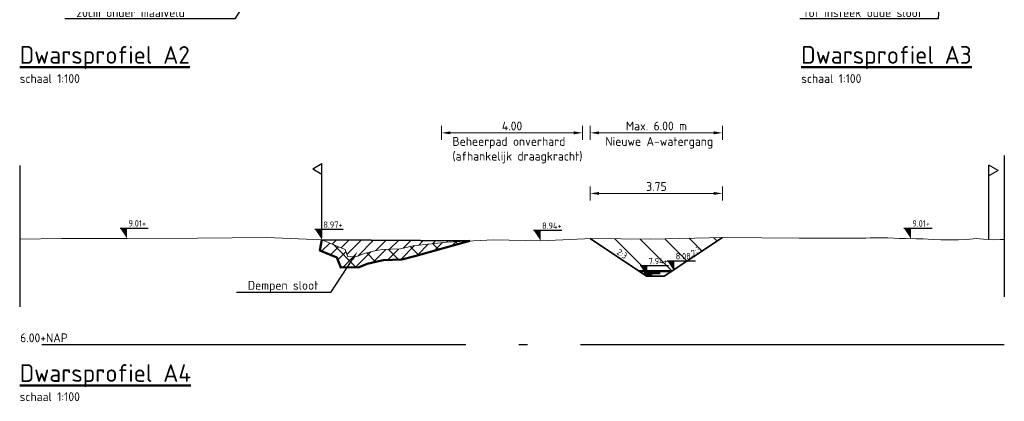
# Model space of a CAD drawing. Header units: metres. Extents: x 199581 to 207779, y 462378 to 466293.
# Tile 33 of 134: x 207398 to 207426, y 465955 to 465966. Entities that reach past the tile are written whole.
import ezdxf
from ezdxf import colors
from ezdxf.entities.mleader import LeaderData, LeaderLine
from ezdxf.enums import TextEntityAlignment as Align
from ezdxf.math import Vec2, Vec3

# ---------------------------------------------------------------- set-up
doc = ezdxf.new("R2010")
doc.units = ezdxf.units.M
doc.linetypes.add('AL-NAP_LIJN', pattern=[15.25, 12, -1.5, 0.25, -1.5])
doc.linetypes.add('XX-AFBREEK', pattern=[7, 4, -1, 1, -1])
doc.layers.get('0').update_dxf_attribs({"lineweight": 25})
for name, color, linetype, lineweight in [('B-WE-GR-MAAIVELD-G-GRIJS', 253, 'GW-MAAIVELD', 13), ('N-WE-GW-GRONDWERKLIJN-G', 90, 'Continuous', 50), ('N-WE-GW-MAAIVELD-GD', 90, 'GW-MAAIVELD', 35), ('N-WE-GW-ONTGRAVING-WERK-AD', 253, 'Continuous', 18), ('N-WE-GW-OPHOGING-WERK-AD', 82, 'Continuous', 18), ('N-WE-GW-WATERGANG_GREPPEL_WATERLIJN-GD', 150, 'Continuous', 50), ('N-WE-OG-TERREIN_ERF-SD', 212, 'Continuous', 25), ('X-XX-AL-AFBREEKLIJN-GD', 250, 'XX-AFBREEK', 25), ('X-XX-AL-M', 7, 'Continuous', 18), ('X-XX-AL-NAP-GD', 253, 'AL-NAP_LIJN', 25), ('X-XX-AL-PEILMAAT-BEST-SD', 251, 'Continuous', 25), ('X-XX-AL-PEILMAAT-SD', 7, 'Continuous', 25), ('X-XX-AL-REFERENTIE-T25', 7, 'Continuous', 25), ('X-XX-AL-T18', 10, 'Continuous', 18), ('X-XX-AL-T25', 7, 'Continuous', 25), ('X-XX-AL-T50', 7, 'Continuous', 50)]:
    doc.layers.add(name, color=color, linetype=linetype, lineweight=lineweight)
doc.styles.add('NLCS-ISO', font='NLCS-ISO.ttf')
doc.styles.add('NLCS-ISO-M100-T18', font='NLCS-ISO.ttf', dxfattribs={"height": 0.18})
doc.styles.add('NLCS-ISO-M100-T25', font='NLCS-ISO.ttf', dxfattribs={"height": 0.25})
doc.styles.add('NLCS-ISO-M50-T25', font='NLCS-ISO.ttf', dxfattribs={"height": 0.125})
doc.styles.add('NLCS-ISO-M50-T50', font='NLCS-ISO.ttf', dxfattribs={"height": 0.25})
doc.linetypes.add('GW-MAAIVELD', pattern='A,12,[40,NLCS.SHX,S=1,R=0,X=0,Y=-0.5],12', length=24)
doc.dimstyles.new('NLCS-M100-T25-PIJL_L2_H2', dxfattribs={"dimscale": 0.1, "dimtxt": 2.5, "dimasz": 2.5, "dimexe": 2, "dimexo": 2, "dimgap": 0.7, "dimtad": 1, "dimzin": 0, "dimdsep": 46, "dimtxsty": 'NLCS-ISO-M100-T25', "dimcen": 0, "dimdle": 2, "dimclrd": 256, "dimclre": 256, "dimclrt": 256, "dimazin": 0, "dimtfac": 1, "dimtdec": 3, "dimtofl": 0, "dimtmove": 0, "dimatfit": 3, "dimfxl": 2, "dimfxlon": 1, "dimtfillclr": 256, "dimtolj": 1, "dimtzin": 0, "dimlwd": -1, "dimlwe": -1, "dimarcsym": 0})

# ---------------------------------------------------------------- blocks, each defined once
blk = doc.blocks.new('*D377')
at = {"layer": 'X-XX-AL-M', "transparency": 16777216}
for p, q in [((207410.105, 465962.39), (207410.105, 465962.79)), ((207414.102, 465962.39), (207414.102, 465962.79)), ((207410.355, 465962.59), (207413.852, 465962.59))]:
    blk.add_line(p, q, dxfattribs=at)
for points in [[(207410.355, 465962.632), (207410.355, 465962.549), (207410.105, 465962.59)], [(207413.852, 465962.632), (207413.852, 465962.549), (207414.102, 465962.59)]]:
    blk.add_solid(points, dxfattribs=at)
at = {"layer": 'X-XX-AL-M', "transparency": 16777216, "insert": (207412.103, 465962.785), "char_height": 0.25, "attachment_point": 5, "style": 'NLCS-ISO-M100-T25'}
blk.add_mtext('\\A1;4.00', dxfattribs=at)
blk = doc.blocks.new('SOG-ERFGRENS_RECHTS-D')
for p, q in [((0.433, 3.25), (0, 3.5)), ((0, 3), (0, 3.5)), ((0.433, 3.25), (0, 3)), ((0, 0), (0, 3))]:
    blk.add_line(p, q)
blk = doc.blocks.new('SOG-ERFGRENS_LINKS-D')
for p, q in [((-0.433, 3.25), (0, 3.5)), ((0, 3), (0, 3.5)), ((-0.433, 3.25), (0, 3)), ((0, 0), (0, 3))]:
    blk.add_line(p, q)
blk = doc.blocks.new('*D385')
at = {"layer": 'X-XX-AL-M', "transparency": 16777216}
for p, q in [((207414.317, 465962.39), (207414.317, 465962.79)), ((207418.064, 465962.39), (207418.064, 465962.79)), ((207414.567, 465962.59), (207417.814, 465962.59))]:
    blk.add_line(p, q, dxfattribs=at)
for points in [[(207414.567, 465962.632), (207414.567, 465962.549), (207414.317, 465962.59)], [(207417.814, 465962.632), (207417.814, 465962.549), (207418.064, 465962.59)]]:
    blk.add_solid(points, dxfattribs=at)
at = {"layer": 'X-XX-AL-M', "transparency": 16777216, "insert": (207416.191, 465962.785), "char_height": 0.25, "attachment_point": 5, "style": 'NLCS-ISO-M100-T25'}
blk.add_mtext('\\A1;Max. 6.00 m', dxfattribs=at)
blk = doc.blocks.new('*D386')
at = {"layer": 'X-XX-AL-M', "transparency": 16777216}
for p, q in [((207414.317, 465960.677), (207414.317, 465961.077)), ((207418.064, 465960.677), (207418.064, 465961.077)), ((207414.567, 465960.877), (207417.814, 465960.877))]:
    blk.add_line(p, q, dxfattribs=at)
for points in [[(207414.567, 465960.918), (207414.567, 465960.835), (207414.317, 465960.877)], [(207417.814, 465960.918), (207417.814, 465960.835), (207418.064, 465960.877)]]:
    blk.add_solid(points, dxfattribs=at)
at = {"layer": 'X-XX-AL-M', "transparency": 16777216, "insert": (207416.191, 465961.072), "char_height": 0.25, "attachment_point": 5, "style": 'NLCS-ISO-M100-T25'}
blk.add_mtext('\\A1;3.75', dxfattribs=at)
blk = doc.blocks.new('SAL-PEILMAAT_INFRACAD_H01-SOD')
blk.add_line((-2, 3), (6, 3))
blk.add_solid([(-2, 3), (0, 3), (0, 0)])
at = {"style": 'NLCS-ISO'}
blk.add_attdef('...', (0.4, 3.4), '', height=1.8, dxfattribs=at)

msp = doc.modelspace()

# ---------------------------------------------------------------- hatches: boundary and pattern name
at = {"layer": 'N-WE-GW-ONTGRAVING-WERK-AD'}
h = msp.add_hatch(dxfattribs=at)
h.set_pattern_fill('AGW-WERK_ONTGRAVEN-SO', color=256, scale=0.1, pattern_type=2)
h.set_pattern_definition([(135, (-6529.7264, 3759.63503), (-0.3535533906, -0.3535533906), [])])
h.paths.add_polyline_path([(207416.027, 465959.579), (207414.362, 465959.6), (207414.317, 465959.598), (207415.914, 465958.533), (207416.414, 465958.533), (207418.064, 465959.633)])
h = msp.add_hatch(dxfattribs=at)
h.set_pattern_fill('AGW-WERK_ONTGRAVEN-SO', color=256, scale=0.1, pattern_type=2)
h.set_pattern_definition([(135, (0, 0), (-0.3535533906, -0.3535533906), [])])
h.paths.add_polyline_path([(207410.911, 465959.533), (207410.247, 465959.501), (207409.302, 465959.398), (207408.94, 465959.308), (207408.429, 465959.291), (207408.215, 465959.248), (207407.913, 465959.176), (207407.707, 465959.093), (207407.455, 465959.086), (207407.374, 465959.291), (207406.721, 465959.563), (207406.655, 465959.266), (207407.142, 465959.063), (207407.254, 465958.78), (207407.769, 465958.795), (207408.004, 465958.889), (207408.279, 465958.955), (207408.464, 465958.992), (207408.982, 465959.009), (207409.354, 465959.102)])
at = {"layer": 'N-WE-GW-OPHOGING-WERK-AD'}
h = msp.add_hatch(dxfattribs=at)
h.set_pattern_fill('AGW-WERK_AANVULLEN-SO', color=256, scale=0.05, pattern_type=2)
h.set_pattern_definition([(45, (0, 0), (-0.1767766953, 0.1767766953), [])])
h.paths.add_polyline_path([(207410.911, 465959.533), (207410.247, 465959.501), (207409.302, 465959.398), (207408.94, 465959.308), (207408.429, 465959.291), (207408.215, 465959.248), (207407.913, 465959.176), (207407.707, 465959.093), (207407.455, 465959.086), (207407.374, 465959.291), (207406.721, 465959.563), (207406.655, 465959.266), (207407.142, 465959.063), (207407.254, 465958.78), (207407.769, 465958.795), (207408.004, 465958.889), (207408.279, 465958.955), (207408.464, 465958.992), (207408.982, 465959.009), (207409.354, 465959.102)])
h = msp.add_hatch(dxfattribs=at)
h.set_pattern_fill('AGW-WERK_AANVULLEN-SO', color=256, scale=0.05, pattern_type=2)
h.set_pattern_definition([(45, (-6529.72638, 3759.63503), (-0.1767766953, 0.1767766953), [])])
h.paths.add_polyline_path([(207409.302, 465959.398), (207410.247, 465959.501), (207410.911, 465959.533), (207406.721, 465959.563), (207407.374, 465959.291), (207407.455, 465959.086), (207407.707, 465959.093), (207407.913, 465959.176), (207408.215, 465959.248), (207408.429, 465959.291), (207408.94, 465959.308)])

# ---------------------------------------------------------------- linework, layer by layer
at = {"layer": 'B-WE-GR-MAAIVELD-G-GRIJS'}
msp.add_lwpolyline([(207398.161, 465959.578), (207399.341, 465959.597), (207401.202, 465959.598), (207403.199, 465959.612), (207405.155, 465959.625), (207406.721, 465959.563), (207407.374, 465959.291), (207407.455, 465959.086), (207407.707, 465959.093), (207407.913, 465959.176), (207408.215, 465959.248), (207408.429, 465959.291), (207408.94, 465959.308), (207409.302, 465959.398), (207410.247, 465959.501), (207411.575, 465959.564), (207412.914, 465959.534), (207414.362, 465959.6), (207416.027, 465959.579), (207418.107, 465959.634), (207420.229, 465959.611), (207422.124, 465959.609), (207422.243, 465959.619), (207422.599, 465959.62), (207422.744, 465959.618), (207423.075, 465959.604), (207423.244, 465959.601), (207423.55, 465959.591), (207423.745, 465959.588), (207424.026, 465959.57), (207424.246, 465959.559), (207424.501, 465959.566), (207424.746, 465959.561), (207424.977, 465959.571), (207425.247, 465959.597), (207425.452, 465959.58), (207425.748, 465959.568), (207425.928, 465959.57), (207426.041, 465959.569)], dxfattribs=at)
at = {"layer": 'N-WE-GW-GRONDWERKLIJN-G', "flags": 128}
msp.add_lwpolyline([(207406.721, 465959.563), (207406.655, 465959.266), (207407.142, 465959.063), (207407.254, 465958.78), (207407.769, 465958.795), (207408.004, 465958.889), (207408.279, 465958.955), (207408.464, 465958.992), (207408.982, 465959.009), (207409.354, 465959.102), (207410.911, 465959.533)], dxfattribs=at)
at = {"layer": 'N-WE-GW-MAAIVELD-GD', "flags": 128}
for points in [[(207414.317, 465959.598), (207415.914, 465958.533), (207416.414, 465958.533), (207418.064, 465959.633)], [(207406.721, 465959.563), (207410.911, 465959.533)]]:
    msp.add_lwpolyline(points, dxfattribs=at)
at = {"layer": 'N-WE-GW-WATERGANG_GREPPEL_WATERLIJN-GD', "flags": 128}
for points in [[(207415.704, 465958.673), (207416.624, 465958.673)], [(207415.846, 465958.623), (207416.3, 465958.623)], [(207415.904, 465958.573), (207416.07, 465958.573)]]:
    msp.add_lwpolyline(points, dxfattribs=at)
at = {"layer": 'X-XX-AL-AFBREEKLIJN-GD', "flags": 128}
for points in [[(207426.041, 465961.954), (207426.041, 465957.954)], [(207398.161, 465961.667), (207398.161, 465957.667)]]:
    msp.add_lwpolyline(points, dxfattribs=at)
at = {"layer": 'X-XX-AL-NAP-GD', "flags": 128}
msp.add_lwpolyline([(207426.041, 465956.59), (207398.161, 465956.59)], dxfattribs=at)

# ---------------------------------------------------------------- block references
at = {"layer": 'N-WE-OG-TERREIN_ERF-SD', "xscale": 0.6, "yscale": 0.6, "zscale": 0.6}
for name, p in [('SOG-ERFGRENS_LINKS-D', (207406.721, 465959.623)), ('SOG-ERFGRENS_RECHTS-D', (207425.607, 465959.573))]:
    msp.add_blockref(name, p, dxfattribs=at)
at = {"layer": 'X-XX-AL-PEILMAAT-BEST-SD', "xscale": 0.1, "yscale": 0.1, "zscale": 0.1}
for p, values in [((207401.202, 465959.598), {'...': '9.01+'}), ((207412.914, 465959.534), {'...': '8.94+'}), ((207423.397, 465959.596), {'...': '9.01+'})]:
    msp.add_blockref('SAL-PEILMAAT_INFRACAD_H01-SOD', p, dxfattribs=at).add_auto_attribs(values)
at = {"layer": 'X-XX-AL-PEILMAAT-SD', "xscale": 0.1, "yscale": 0.1, "zscale": 0.1}
for p, values in [((207406.721, 465959.563), {'...': '8.97+'}), ((207415.93, 465958.533), {'...': '7.94+'}), ((207416.696, 465958.673), {'...': '8.08+'})]:
    msp.add_blockref('SAL-PEILMAAT_INFRACAD_H01-SOD', p, dxfattribs=at).add_auto_attribs(values)

# ---------------------------------------------------------------- texts
at = {"layer": 'X-XX-AL-REFERENTIE-T25', "char_height": 0.25, "attachment_point": 1, "style": 'NLCS-ISO-M100-T25'}
for s, width, insert in [('Beheerpad onverhard\\P(afhankelijk draagkracht)', 3.85261, (207410.415, 465962.472)), ('Nieuwe A-watergang', 3.89259, (207414.744, 465962.472))]:
    msp.add_mtext_dynamic_manual_height_columns(s, width=width, gutter_width=1.25, heights=[0], dxfattribs=dict(at, insert=insert))
at = {"layer": 'X-XX-AL-T18', "style": 'NLCS-ISO-M100-T18'}
for rotation, p in [(326.3099, (207415.141, 465959.048)), (33.6901, (207417.393, 465959.126))]:
    msp.add_text('2:3', height=0.18, rotation=rotation, dxfattribs=at).set_placement(p, align=Align.BOTTOM_CENTER)
at = {"layer": 'X-XX-AL-T25', "char_height": 0.25, "attachment_point": 1}
for s, width, insert, style in [('schaal 1:100', 2.05218, (207398.161, 465964.251), 'NLCS-ISO-M50-T25'), ('schaal 1:100', 2.05218, (207420.29, 465964.251), 'NLCS-ISO-M50-T25'), ('6.00+NAP', 2.46829, (207398.174, 465956.916), 'NLCS-ISO-M100-T25'), ('schaal 1:100', 2.05218, (207398.161, 465955.251), 'NLCS-ISO-M50-T25')]:
    msp.add_mtext_dynamic_manual_height_columns(s, width=width, gutter_width=1.25, heights=[0], dxfattribs=dict(at, insert=insert, style=style))
at = {"layer": 'X-XX-AL-T50', "char_height": 0.5, "attachment_point": 1, "style": 'NLCS-ISO-M50-T50'}
for s, insert in [('{\\LDwarsprofiel A2}', (207398.161, 465965.045)), ('{\\LDwarsprofiel A3}', (207420.29, 465965.045)), ('{\\LDwarsprofiel A4}', (207398.161, 465956.045))]:
    msp.add_mtext_dynamic_manual_height_columns(s, width=18.27556, gutter_width=2.5, heights=[0], dxfattribs=dict(at, insert=insert))

# ---------------------------------------------------------------- dimensions: what is measured, and where the dimension line sits
at = {"layer": 'X-XX-AL-M'}
dim = msp.add_linear_dim(base=(207418.064, 465962.59), p1=(207414.317, 465959.598), p2=(207418.064, 465959.633), text='Max. 6.00 m', dimstyle='NLCS-M100-T25-PIJL_L2_H2', dxfattribs=at)
dim.commit()
dim.dimension.update_dxf_attribs({"geometry": '*D385', "text_midpoint": (207416.191, 465962.785)})
dim = msp.add_linear_dim(base=(207414.102, 465962.59), p1=(207410.105, 465959.486), p2=(207414.102, 465959.537), angle=180, dimstyle='NLCS-M100-T25-PIJL_L2_H2', dxfattribs=at)
dim.commit()
dim.dimension.update_dxf_attribs({"geometry": '*D377', "text_midpoint": (207412.103, 465962.785)})
dim = msp.add_linear_dim(base=(207418.064, 465960.877), p1=(207414.317, 465959.598), p2=(207418.064, 465959.633), dimstyle='NLCS-M100-T25-PIJL_L2_H2', dxfattribs=at)
dim.commit()
dim.dimension.update_dxf_attribs({"geometry": '*D386', "text_midpoint": (207416.191, 465961.072)})

# ---------------------------------------------------------------- leaders
at = {"layer": 'X-XX-AL-REFERENTIE-T25'}
ml = msp.add_multileader_mtext('Standard', dxfattribs=at)
ml.set_content('Verondiepen watergang tot \\P20cm onder maaiveld', color=256, style='NLCS-ISO-M100-T25')
ml.set_leader_properties(color=256, linetype='ByLayer', lineweight=-1)
ml.build(insert=Vec2(0, 0))
ml.multileader.update_dxf_attribs({"text_left_attachment_type": 5, "text_right_attachment_type": 5, "dogleg_length": 0.25, "arrow_head_size": 0.25})
ctx = ml.context
ctx.base_point, ctx.char_height, ctx.arrow_head_size, ctx.landing_gap_size, ctx.plane_origin = Vec3(207399.675, 465965.814), 0.25, 0.25, 0.09, Vec3(207405.269, 465967.49)
ctx.left_attachment, ctx.right_attachment = 5, 5
notes = []
notes.append((ctx, [(1, (1, 1, 0), (207404.255, 465965.814), (-1, 0), 0.25, [(0, [(207405.383, 465967.581)], 0, [])])]))
ctx.mtext.insert, ctx.mtext.flow_direction = Vec3(207399.765, 465966.531), 5
ml = msp.add_multileader_mtext('Standard', dxfattribs=at)
ml.set_content('Dempen watergang\\Ptot insteek oude sloot ', color=256, style='NLCS-ISO-M100-T25')
ml.set_leader_properties(color=256, linetype='ByLayer', lineweight=-1)
ml.build(insert=Vec2(0, 0))
ml.multileader.update_dxf_attribs({"text_left_attachment_type": 5, "text_right_attachment_type": 5, "dogleg_length": 0.25, "arrow_head_size": 0.25})
ctx = ml.context
ctx.base_point, ctx.char_height, ctx.arrow_head_size, ctx.landing_gap_size, ctx.plane_origin = Vec3(207420.287, 465965.814), 0.25, 0.25, 0.09, Vec3(207419.934, 465967.49)
ctx.left_attachment, ctx.right_attachment = 5, 5
notes.append((ctx, [(1, (1, 1, 0), (207424.167, 465965.814), (-1, 0), 0.25, [(0, [(207424.273, 465967.512)], 0, [])])]))
ctx.mtext.insert, ctx.mtext.flow_direction = Vec3(207420.377, 465966.531), 5
ml = msp.add_multileader_mtext('Standard', dxfattribs=at)
ml.set_content('Dempen sloot ', color=256, style='NLCS-ISO-M100-T25')
ml.set_leader_properties(color=256, linetype='ByLayer', lineweight=-1)
ml.build(insert=Vec2(0, 0))
ml.multileader.update_dxf_attribs({"text_left_attachment_type": 5, "text_right_attachment_type": 5, "dogleg_length": 0.25, "arrow_head_size": 0.25})
ctx = ml.context
ctx.base_point, ctx.char_height, ctx.arrow_head_size, ctx.landing_gap_size, ctx.plane_origin = Vec3(207404.531, 465958.076), 0.25, 0.25, 0.09, Vec3(207403.386, 465959.212)
ctx.left_attachment, ctx.right_attachment = 5, 5
notes.append((ctx, [(1, (1, 1, 0), (207406.961, 465958.076), (-1, 0), 0.25, [(0, [(207407.725, 465959.234)], 0, [])])]))
ctx.mtext.insert, ctx.mtext.flow_direction = Vec3(207404.621, 465958.401), 5
for ctx, leaders in notes:
    for number, flags, end, landing, length, lines in leaders:
        leader = LeaderData()
        leader.index, (leader.has_last_leader_line, leader.has_dogleg_vector, leader.attachment_direction) = number, flags
        leader.last_leader_point, leader.dogleg_vector, leader.dogleg_length = Vec3(end), Vec3(landing), length
        for number, points, colour, breaks in lines:
            line = LeaderLine()
            line.index, line.vertices, line.color, line.breaks = number, Vec3.list(points), colors.encode_raw_color(colour), breaks
            leader.lines.append(line)
        ctx.leaders.append(leader)

doc.saveas('drawing.dxf')
